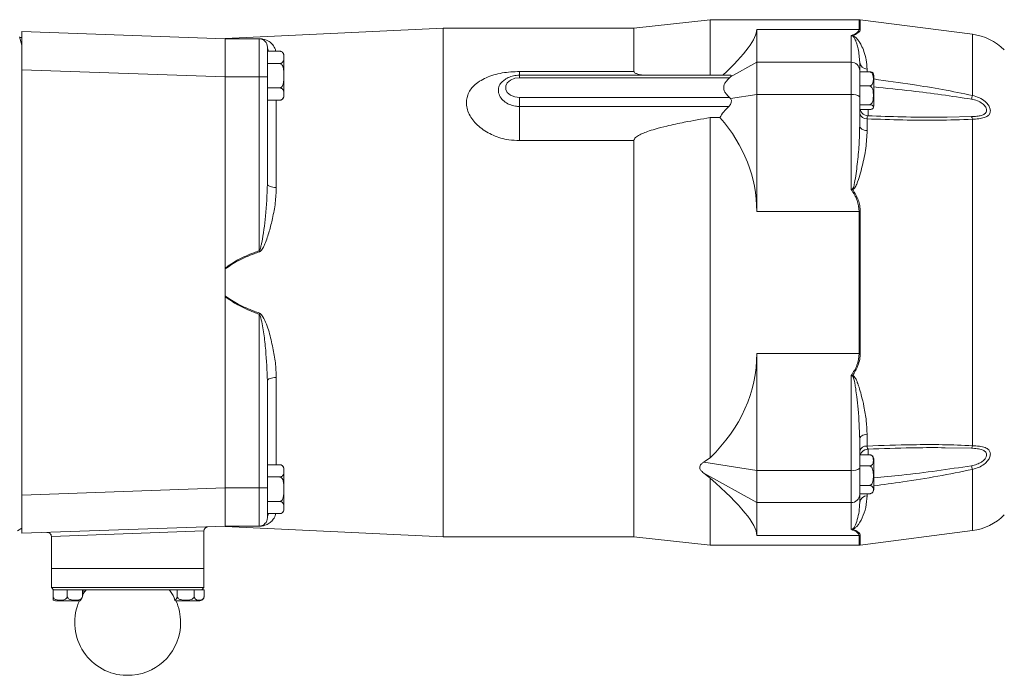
# Model space of a CAD drawing. Header units: millimetres. Extents: x 72 to 1173, y -128 to 1022.
# Tile 7 of 8: x 405 to 638, y 803 to 958. Entities that reach past the tile are written whole.
import ezdxf

# ---------------------------------------------------------------- set-up
doc = ezdxf.new("R2010")
doc.units = ezdxf.units.MM

msp = doc.modelspace()

# ---------------------------------------------------------------- linework, layer by layer
at = {"color": 7, "linetype": 'Continuous', "lineweight": 15}
for p, q in [((505.34, 955.59), (453.84, 953.18)), ((550.34, 955.59), (505.34, 955.59)), ((505.34, 955.59), (505.34, 835.59)), ((568.34, 957.59), (550.34, 955.59)), ((550.34, 955.59), (550.34, 945.38)), ((603.51, 957.59), (568.34, 957.59)), ((568.34, 957.59), (568.34, 944.49)), ((579.34, 955.29), (579.34, 947.55)), ((579.34, 955.29), (603.51, 955.29)), ((630.25, 954.16), (603.77, 957.57)), ((405.84, 951.58), (405.31, 953.57)), ((405.36, 953.38), (405.84, 953.38)), ((405.86, 954.77), (453.84, 953.09)), ((453.84, 953.1), (453.84, 953.18)), ((461.84, 953.09), (453.84, 953.09)), ((461.84, 944.09), (461.84, 953.09)), ((601.64, 947.55), (601.64, 953.83)), ((405.84, 951.58), (405.84, 837.59)), ((463.84, 951.09), (463.84, 944.09)), ((463.84, 950.15), (466.74, 950.15)), ((467.74, 944.38), (467.74, 949.15)), ((463.84, 947.27), (466.74, 947.27)), ((573.15, 944.11), (579.34, 947.55)), ((579.34, 947.55), (579.34, 939.93)), ((579.34, 947.55), (601.64, 947.55)), ((601.64, 939.93), (601.64, 947.55)), ((603.64, 947.54), (603.64, 945.62)), ((405.84, 945.77), (405.86, 945.77)), ((405.86, 945.77), (405.86, 845.41)), ((453.84, 944.1), (405.86, 945.77)), ((453.84, 944.09), (453.84, 944.1)), ((453.84, 898.97), (453.84, 944.09)), ((461.84, 944.09), (453.84, 944.09)), ((461.84, 903.08), (461.84, 944.09)), ((463.84, 944.09), (461.84, 944.09)), ((463.84, 944.09), (463.84, 918.8)), ((467.74, 939.61), (467.74, 944.38)), ((523.34, 945.38), (550.34, 945.38)), ((573.24, 944.49), (523.34, 944.49)), ((572.93, 943.9), (523.34, 943.9)), ((573.15, 944.11), (572.93, 943.9)), ((603.64, 945.62), (603.64, 945.28)), ((603.64, 941.96), (603.64, 945.28)), ((603.64, 945.28), (605.94, 945.28)), ((606.94, 937.23), (606.94, 944.46)), ((463.84, 941.49), (466.74, 941.49)), ((519.28, 942.98), (519.25, 942.94)), ((603.64, 941.96), (605.94, 941.96)), ((603.64, 940.93), (603.64, 941.96)), ((523.34, 937.12), (523.34, 939.2)), ((523.34, 939.2), (572.93, 939.2)), ((572.93, 939.2), (573.15, 938.96)), ((573.15, 938.96), (579.34, 939.93)), ((579.34, 939.93), (579.34, 912.33)), ((579.34, 939.93), (601.64, 939.93)), ((601.64, 917.52), (601.64, 939.93)), ((603.64, 940.93), (603.64, 939.39)), ((603.64, 939.39), (603.64, 932.56)), ((463.84, 938.61), (466.74, 938.61)), ((523.34, 929.07), (523.34, 937.12)), ((523.34, 937.12), (572.73, 937.12)), ((603.64, 937.52), (605.94, 937.52)), ((603.73, 936.41), (603.66, 936.72)), ((568.34, 934.5), (568.34, 854.24)), ((570.65, 934.5), (568.34, 934.5)), ((603.73, 936.41), (605.94, 936.41)), ((605.39, 934.19), (605.39, 931.41)), ((630.25, 934.11), (630.25, 857.07)), ((550.34, 929.07), (523.34, 929.07)), ((550.34, 929.07), (550.34, 835.59)), ((579.34, 912.33), (603.51, 912.33)), ((603.51, 878.85), (603.51, 912.33)), ((603.77, 912.33), (603.77, 878.85)), ((461.93, 902.83), (461.84, 903.08)), ((453.84, 898.97), (453.84, 898.78)), ((453.84, 892.4), (453.84, 898.78)), ((453.84, 892.4), (453.84, 892.22)), ((453.84, 847.09), (453.84, 892.22)), ((461.84, 888.1), (461.93, 888.35)), ((461.84, 847.09), (461.84, 888.1)), ((579.34, 878.85), (603.51, 878.85)), ((579.34, 878.85), (579.34, 851.25)), ((463.84, 872.38), (463.84, 847.09)), ((601.64, 851.25), (601.64, 873.66)), ((603.64, 858.62), (603.64, 851.79)), ((605.39, 859.77), (605.39, 856.99)), ((605.61, 856.28), (605.56, 856.28)), ((566.86, 853.2), (579.34, 851.25)), ((603.76, 854.94), (605.94, 854.94)), ((606.94, 846.72), (606.94, 853.95)), ((463.84, 852.57), (466.74, 852.57)), ((467.74, 846.8), (467.74, 851.57)), ((579.34, 851.25), (601.64, 851.25)), ((579.34, 851.25), (579.34, 843.63)), ((601.64, 843.63), (601.64, 851.25)), ((603.64, 852.29), (605.94, 852.29)), ((603.64, 851.79), (603.64, 849.84)), ((463.84, 849.69), (466.74, 849.69)), ((566.86, 850.57), (579.34, 843.63)), ((568.34, 849.39), (568.34, 833.59)), ((603.64, 847.69), (603.64, 849.84)), ((405.86, 845.41), (453.84, 847.09)), ((453.84, 847.09), (453.84, 847.09)), ((461.84, 847.09), (453.84, 847.09)), ((461.84, 838.09), (461.84, 847.09)), ((461.84, 847.09), (463.84, 847.09)), ((463.84, 847.09), (463.84, 840.09)), ((467.74, 842.03), (467.74, 846.8)), ((603.64, 847.69), (605.94, 847.69)), ((603.64, 845.73), (603.64, 847.69)), ((405.84, 845.41), (405.86, 845.41)), ((463.84, 843.91), (466.74, 843.91)), ((603.64, 845.76), (603.64, 845.56)), ((603.64, 845.73), (605.94, 845.73)), ((603.64, 845.56), (603.64, 843.64)), ((579.34, 843.63), (601.64, 843.63)), ((579.34, 843.63), (579.34, 835.89)), ((601.64, 837.35), (601.64, 843.63)), ((463.84, 841.03), (466.74, 841.03)), ((404.84, 837.01), (405.84, 837.59)), ((453.84, 838.09), (405.86, 836.42)), ((448.83, 828.09), (448.83, 836.95)), ((453.84, 838), (453.84, 838.09)), ((461.84, 838.09), (453.84, 838.09)), ((453.84, 838), (505.34, 835.59)), ((603.77, 833.61), (630.25, 837.02)), ((412.83, 835.62), (412.83, 828.09)), ((505.34, 835.59), (550.34, 835.59)), ((550.34, 835.59), (568.34, 833.59)), ((579.34, 835.89), (603.51, 835.89)), ((568.34, 833.59), (603.51, 833.59)), ((412.83, 828.09), (430.84, 828.09)), ((412.84, 828.09), (412.84, 823.59)), ((430.84, 828.09), (448.84, 828.09)), ((448.84, 823.59), (448.84, 828.09)), ((412.84, 823.59), (413.34, 823.09)), ((412.84, 823.59), (448.84, 823.59)), ((413.22, 823.09), (413.22, 821.49)), ((413.22, 823.09), (413.45, 823.09)), ((448.3, 823.09), (413.45, 823.09)), ((416.58, 823.09), (416.58, 821.49)), ((420.2, 823.09), (420.2, 821.51)), ((420.46, 823.09), (420.46, 822.31)), ((440.82, 823.09), (440.82, 822.87)), ((442.51, 823.09), (442.51, 821.49)), ((446.54, 823.09), (446.54, 821.49)), ((448.3, 823.09), (448.87, 823.09)), ((448.34, 823.09), (448.84, 823.59)), ((448.87, 823.09), (448.87, 821.49)), ((413.8, 820.49), (419.54, 820.49)), ((442.14, 820.49), (447.88, 820.49)), ((431.91, 802.89), (429.77, 802.89))]:
    msp.add_line(p, q, dxfattribs=at)
at = {"color": 8, "linetype": 'Continuous', "lineweight": 15}
for p, q in [((603.51, 955.29), (603.51, 957.59)), ((603.77, 957.57), (603.77, 955.27)), ((630.25, 954.16), (630.25, 939.71)), ((523.34, 945.38), (523.34, 944.49)), ((523.34, 944.49), (523.34, 943.9)), ((603.64, 945.37), (603.64, 945.28)), ((605.39, 945.92), (605.39, 945.28)), ((465.93, 938.61), (465.93, 918.03)), ((605.61, 936.41), (605.61, 934.88)), ((624.29, 934.62), (630.02, 934.71)), ((465.93, 873.15), (465.93, 852.57)), ((605.61, 856.37), (605.61, 854.94)), ((630.02, 856.48), (623.83, 856.59)), ((630.25, 851.47), (630.25, 837.02)), ((605.39, 845.73), (605.39, 845.26)), ((448.83, 836.95), (412.83, 835.62)), ((603.51, 833.59), (603.51, 835.89)), ((603.77, 835.91), (603.77, 833.61))]:
    msp.add_line(p, q, dxfattribs=at)
at = {"color": 7, "linetype": 'Continuous', "lineweight": 15, "flags": 128}
for points in [[(523.34, 943.9), (522.2, 943.76), (521.21, 943.35), (520.46, 942.73), (520.07, 941.96), (520.07, 941.14), (520.46, 940.38), (521.21, 939.75), (522.2, 939.35), (523.34, 939.2)], [(603.64, 932.56), (603.67, 932.35), (603.77, 932.15), (603.93, 931.96), (604.14, 931.79), (604.4, 931.65), (604.7, 931.54), (605.03, 931.46), (605.39, 931.41)], [(465.93, 918.03), (465.53, 918.03), (465.14, 918.07), (464.78, 918.14), (464.46, 918.24), (464.2, 918.36), (464, 918.49), (463.88, 918.64), (463.84, 918.8)], [(463.84, 872.38), (463.88, 872.54), (464, 872.69), (464.2, 872.82), (464.46, 872.94), (464.78, 873.04), (465.14, 873.11), (465.53, 873.15), (465.93, 873.15)], [(605.39, 859.77), (605.03, 859.73), (604.7, 859.64), (604.4, 859.53), (604.14, 859.39), (603.93, 859.22), (603.77, 859.03), (603.67, 858.83), (603.64, 858.62)]]:
    msp.add_lwpolyline(points, dxfattribs=at)
at = {"color": 7, "linetype": 'Continuous', "lineweight": 15}
for centre, radius, start, end in [((603.51, 955.59), 2, 82.6476, 90), ((603.51, 953.21), 2.08, 82.9193, 90.0008), ((405.84, 954.27), 0.5, 88, 90), ((461.84, 953.35), 0.26, 270.2599, 291.3536), ((461.84, 951.09), 2, 0, 90), ((601.65, 954.15), 0.497, 307.436, 315.5405), ((628.58, 941.26), 13, 45, 82.6476), ((466.74, 949.15), 1, 69.7629, 96.8568), ((466.74, 949.15), 1, 0, 53.9734), ((601.68, 945.58), 1.96, 1.105, 91.064), ((605.42, 947.71), 1.79, 185.4974, 268.8654), ((605.94, 944.46), 1, 0, 30.2819), ((466.74, 939.61), 1, 310.5547, 0), ((602.1, 937.67), 2.3, 48.1662, 101.6082), ((651.34, 933.9), 21.88, 164.6041, 166.9605), ((605.64, 936.93), 2, 180.0088, 267.8552), ((605.94, 937.23), 1, 329.6958, 0), ((605.24, 935.83), 1.65, 194.2021, 275.0038), ((628.42, 933.77), 1.85, 10.4646, 30.2311), ((609.78, 920.09), 8.18, 196.9873, 198.2066), ((603.51, 904.98), 7.36, 88.0089, 90.003), ((603.51, 886.2), 7.36, 269.997, 271.9911), ((609.78, 871.09), 8.18, 161.7934, 163.0127), ((605.24, 855.35), 1.65, 84.9962, 165.7979), ((605.64, 854.25), 2, 92.1092, 179.9886), ((628.42, 857.41), 1.85, 329.7689, 349.5354), ((605.94, 853.95), 1, 0, 53.3984), ((466.74, 851.57), 1, 69.7629, 96.8568), ((466.74, 851.57), 1, 0, 53.9734), ((602.1, 853.51), 2.3, 258.3918, 311.8338), ((651.34, 857.28), 21.88, 193.0395, 195.3959), ((605.94, 846.72), 1, 306.6051, 0), ((601.68, 845.6), 1.96, 268.936, 358.895), ((605.42, 843.47), 1.79, 91.1346, 174.5026), ((466.74, 842.03), 1, 310.5547, 0), ((461.84, 840.09), 2, 270, 0), ((628.58, 849.92), 13, 277.3524, 315), ((449.83, 836.95), 1, 92, 181.3402), ((461.84, 837.83), 0.26, 68.6464, 89.7401), ((601.65, 837.03), 0.497, 44.4595, 52.564), ((405.84, 836.91), 0.5, 270, 272), ((411.83, 835.62), 1, 0.0008, 92), ((603.51, 837.97), 2.08, 269.9992, 277.0807), ((603.51, 835.59), 2, 270, 277.3524), ((430.84, 815.34), 12.5, 141.6839, 147.0792), ((430.84, 815.34), 12.5, 35.767, 38.3161), ((413.8, 821.49), 1, 241.9931, 270), ((430.84, 815.34), 12.5, 155.6695, 265.0754), ((431.43, 815.61), 12.68, 152.2839, 154.9485), ((422.04, 821.42), 1.84, 156.949, 176.9845), ((434.54, 818.26), 7.8, 17.7974, 34.2498), ((430.84, 815.34), 12.5, 0, 24.3305), ((447.88, 821.49), 1, 270, 325.3202), ((430.84, 815.34), 12.5, 274.9246, 0)]:
    msp.add_arc(centre, radius, start, end, dxfattribs=at)
at = {"color": 8, "linetype": 'Continuous', "lineweight": 15}
for centre, start, end in [((465.58, 951.1), 180.177, 212.7338), ((465.58, 840.09), 147.2662, 179.823)]:
    msp.add_arc(centre, 1.74, start, end, dxfattribs=at)
at = {"color": 7, "linetype": 'Continuous', "lineweight": 15}
for centre, major_axis, ratio, start_param, end_param in [((471.95, 895.59), (107.15, 60.68), 0.118584, 5.827401, 6.216123), ((405.84, 945.76), (0.02, 9), 0.001936, 4.713543, 6.283121), ((569.9, 942.49), (3.46, 1.96), 0.118584, 5.863081, 6.48958), ((585.45, 934.09), (15.48, 3.44), 0.537274, 2.406715, 2.703692), ((569.9, 937.79), (3.44, 0.76), 0.537274, 5.548307, 6.517345), ((471.95, 895.59), (106.63, 23.71), 0.537274, 6.164302, 6.569372), ((471.95, 895.59), (106.63, -23.71), 0.537274, 5.945492, 6.402069), ((489.71, 892.82), (91.65, -20.06), 0.527501, 5.81784, 5.847817), ((489.71, 885.72), (92.05, -52.1), 0.116387, 0.616113, 0.64609), ((471.95, 895.59), (107.15, -60.68), 0.118584, 0.067062, 0.523639), ((405.84, 845.42), (-0.02, 9), 0.001936, 3.141656, 4.711235)]:
    msp.add_ellipse(centre, major_axis=major_axis, ratio=ratio, start_param=start_param, end_param=end_param, dxfattribs=at)
for points, knots in [([(601.64, 953.83), (602.15, 954.05), (603.19, 954.5), (603.4, 955.02), (603.51, 955.29)], [0, 0, 0, 0, 0.490448, 1, 1, 1, 1]), ([(603.77, 955.27), (603.74, 955.14), (603.69, 954.87), (603.17, 954.36), (602.46, 954.02), (602, 953.8)], [0, 0, 0, 0, 0.25293, 0.528885, 1, 1, 1, 1]), ([(405.84, 954.77), (405.84, 954.76), (405.84, 954.71), (405.84, 954.02), (405.84, 952.7), (405.84, 951.76), (405.84, 951.58)], [0, 0, 0, 0, 0.128614, 0.516612, 0.904556, 1, 1, 1, 1]), ([(453.84, 953.1), (454.86, 953.1), (457.02, 953.1), (459.84, 953.11), (461.53, 953.11), (461.93, 953.11)], [0, 0, 0, 0, 0.403957, 0.856829, 1, 1, 1, 1]), ([(601.95, 953.76), (601.86, 953.78), (601.75, 953.81), (601.65, 953.83), (601.64, 953.83)], [0, 0, 0, 0, 0.911132, 1, 1, 1, 1]), ([(601.64, 953.83), (601.65, 953.83), (601.77, 953.83), (601.89, 953.82), (602, 953.8)], [0, 0, 0, 0, 0.08915, 1, 1, 1, 1]), ([(603.64, 947.54), (603.56, 948.63), (603.45, 950.17), (603, 951.78), (602.73, 952.56), (602.52, 953.05), (602.36, 953.35), (602.22, 953.55), (602.11, 953.67), (602, 953.74), (601.96, 953.75), (601.95, 953.76)], [0, 0, 0, 0, 0.477144, 0.672178, 0.799628, 0.880582, 0.931242, 0.962636, 0.99169, 0.997627, 1, 1, 1, 1]), ([(602, 953.8), (602.06, 953.79), (602.29, 953.72), (602.53, 953.55), (602.82, 953.31), (603.14, 952.95), (603.56, 952.37), (604.11, 951.43), (604.71, 950), (605.26, 948.14), (605.34, 946.66), (605.39, 945.92)], [0, 0, 0, 0, 0.012321, 0.045601, 0.078428, 0.1298, 0.21053, 0.336503, 0.528533, 0.764348, 1, 1, 1, 1]), ([(466.74, 950.15), (466.8, 950.15), (466.92, 950.15), (467.11, 950.09), (467.33, 949.97), (467.64, 949.63), (467.71, 949.11), (467.72, 948.54), (467.68, 948.06), (467.57, 947.73), (467.36, 947.49), (467.19, 947.36), (466.98, 947.29), (466.83, 947.27), (466.75, 947.27), (466.74, 947.27)], [0, 0, 0, 0, 0.027004, 0.053916, 0.097821, 0.172861, 0.389445, 0.56982, 0.693608, 0.828822, 0.87999, 0.931471, 0.963511, 0.995831, 1, 1, 1, 1]), ([(466.74, 947.27), (466.74, 947.27), (466.81, 947.27), (466.94, 947.24), (467.14, 947.12), (467.37, 946.84), (467.72, 945.93), (467.71, 944.38), (467.72, 942.89), (467.4, 942), (467.21, 941.71), (466.99, 941.54), (466.84, 941.5), (466.75, 941.49), (466.74, 941.49)], [0, 0, 0, 0, 0.001241, 0.02809, 0.060573, 0.108158, 0.192694, 0.499968, 0.806634, 0.868117, 0.930106, 0.96202, 0.994205, 1, 1, 1, 1]), ([(523.34, 929.07), (522.5, 929.11), (520.36, 929.21), (517.07, 930.18), (513.91, 932.05), (512.01, 934.15), (511.12, 935.98), (510.69, 937.76), (510.94, 939.91), (512.2, 941.79), (513.84, 943.08), (515.44, 943.94), (517.26, 944.59), (519.86, 945.22), (521.96, 945.31), (523.34, 945.38)], [0, 0, 0, 0, 0.066521, 0.169689, 0.271247, 0.373004, 0.424973, 0.47693, 0.56877, 0.665684, 0.721877, 0.778097, 0.834395, 0.890712, 1, 1, 1, 1]), ([(523.34, 944.49), (523.09, 944.48), (522.39, 944.46), (521.28, 944.2), (520.16, 943.71), (519.59, 943.22), (519.34, 943.01)], [0, 0, 0, 0, 0.168851, 0.4639225, 0.764712, 1, 1, 1, 1]), ([(550.34, 945.38), (550.36, 945.32), (550.39, 945.17), (550.71, 944.94), (551.39, 944.68), (552.05, 944.56), (552.46, 944.49)], [0, 0, 0, 0, 0.117475, 0.26631, 0.54737, 1, 1, 1, 1]), ([(572.93, 939.2), (572.61, 939.51), (572.09, 940.02), (571.64, 940.83), (571.5, 941.55), (571.64, 942.28), (572.1, 943.09), (572.61, 943.59), (572.93, 943.9)], [0, 0, 0, 0, 0.220999, 0.360956, 0.500559, 0.63976, 0.779484, 1, 1, 1, 1]), ([(605.94, 945.28), (606, 945.28), (606.12, 945.27), (606.31, 945.19), (606.52, 945.03), (606.81, 944.57), (606.88, 943.83), (606.86, 943.07), (606.71, 942.52), (606.52, 942.22), (606.32, 942.06), (606.13, 941.98), (606, 941.97), (605.94, 941.96)], [0, 0, 0, 0, 0.032769, 0.065433, 0.117649, 0.205176, 0.449554, 0.679382, 0.796591, 0.879895, 0.928253, 0.966549, 1, 1, 1, 1]), ([(606.8, 944.97), (606.77, 945.02), (606.71, 945.1), (606.52, 945.2), (606.32, 945.25), (606.13, 945.28), (606, 945.28), (605.94, 945.28)], [0, 0, 0, 0, 0.353984, 0.618551, 0.772135, 0.893762, 1, 1, 1, 1]), ([(466.74, 941.49), (466.8, 941.49), (466.92, 941.48), (467.11, 941.43), (467.33, 941.31), (467.64, 940.97), (467.71, 940.45), (467.72, 939.88), (467.68, 939.4), (467.57, 939.07), (467.36, 938.83), (467.19, 938.7), (466.98, 938.63), (466.83, 938.61), (466.75, 938.61), (466.74, 938.61)], [0, 0, 0, 0, 0.027004, 0.053916, 0.097821, 0.172861, 0.389445, 0.56982, 0.693608, 0.828822, 0.87999, 0.931471, 0.963511, 0.995831, 1, 1, 1, 1]), ([(605.94, 941.96), (605.97, 941.96), (606.06, 941.95), (606.22, 941.9), (606.42, 941.74), (606.66, 941.38), (606.84, 940.69), (606.88, 939.74), (606.84, 938.84), (606.68, 938.18), (606.49, 937.82), (606.28, 937.63), (606.11, 937.54), (605.99, 937.53), (605.94, 937.52)], [0, 0, 0, 0, 0.0170596, 0.0484861, 0.0927355, 0.1612014, 0.2918945, 0.4999192, 0.7085527, 0.8126765, 0.8905287, 0.9359228, 0.9726011, 1, 1, 1, 1]), ([(630.25, 939.71), (630.8, 939.56), (631.91, 939.26), (633.24, 938.37), (634.1, 937.39), (634.4, 936.7), (634.51, 936.08), (634.43, 935.47), (633.91, 934.85), (632.99, 934.43), (631.75, 934.19), (630.75, 934.14), (630.25, 934.11)], [0, 0, 0, 0, 0.134868, 0.266579, 0.37262, 0.455985, 0.475057, 0.567381, 0.659772, 0.760662, 0.877403, 1, 1, 1, 1]), ([(605.94, 937.52), (606, 937.52), (606.12, 937.52), (606.31, 937.49), (606.52, 937.44), (606.81, 937.28), (606.88, 937.03), (606.86, 936.78), (606.71, 936.59), (606.52, 936.49), (606.32, 936.44), (606.13, 936.41), (606, 936.41), (605.94, 936.41)], [0, 0, 0, 0, 0.032769, 0.065433, 0.117649, 0.205176, 0.449554, 0.679382, 0.796591, 0.879895, 0.928253, 0.966549, 1, 1, 1, 1]), ([(630.02, 934.71), (630.45, 934.73), (631.28, 934.77), (632.33, 934.97), (633.11, 935.3), (633.54, 935.75), (633.62, 936.15), (633.58, 936.54), (633.47, 936.84), (633.15, 937.33), (632.54, 937.91), (631.41, 938.53), (630.49, 938.73), (630.02, 938.84)], [0, 0, 0, 0, 0.129016, 0.24864, 0.348402, 0.43666, 0.507007, 0.523433, 0.596969, 0.62034, 0.72404, 0.858219, 1, 1, 1, 1]), ([(568.34, 934.5), (566.3, 934.15), (562.87, 933.55), (558.54, 932.62), (555.64, 931.87), (553.7, 931.26), (552.3, 930.73), (551.35, 930.25), (550.73, 929.81), (550.45, 929.47), (550.35, 929.22), (550.34, 929.1), (550.34, 929.07)], [0, 0, 0, 0, 0.321674, 0.538972, 0.686264, 0.786634, 0.855593, 0.919938, 0.953727, 0.977455, 0.994202, 1, 1, 1, 1]), ([(605.56, 934.91), (605.57, 934.91), (605.58, 934.93), (605.6, 934.91), (605.61, 934.9)], [0, 0, 0, 0, 0.6459706, 1, 1, 1, 1]), ([(605.61, 934.9), (608.28, 934.82), (613.69, 934.66), (619.92, 934.54), (623.47, 934.6), (624.29, 934.62)], [0, 0, 0, 0, 0.428083, 0.867675, 1, 1, 1, 1]), ([(601.95, 917.7), (601.97, 917.72), (602, 917.74), (602.07, 917.84), (602.26, 918.26), (602.65, 920.19), (603.09, 923.56), (603.53, 928.08), (603.61, 931.06), (603.64, 932.56)], [0, 0, 0, 0, 0.005043, 0.007478, 0.023608, 0.094877, 0.391244, 0.695067, 1, 1, 1, 1]), ([(630.25, 934.11), (627.53, 934.01), (622.08, 933.8), (613.78, 933.9), (608.2, 934.09), (605.39, 934.19)], [0, 0, 0, 0, 0.33015, 0.661282, 1, 1, 1, 1]), ([(605.39, 931.41), (605.32, 930.04), (605.19, 927.3), (604.28, 923.07), (603.42, 919.83), (602.58, 918.03), (602.21, 917.62), (602.06, 917.56), (602, 917.53)], [0, 0, 0, 0, 0.300359, 0.60104, 0.894924, 0.96937, 0.988752, 1, 1, 1, 1]), ([(463.84, 918.8), (463.73, 916.27), (463.53, 911.68), (462.87, 906.78), (462.34, 904.3), (462.17, 903.71), (462.04, 903.34), (461.91, 903.14), (461.86, 903.09), (461.84, 903.08)], [0, 0, 0, 0, 0.480944, 0.872197, 0.923217, 0.955638, 0.986843, 0.996548, 1, 1, 1, 1]), ([(465.93, 918.03), (465.88, 916.81), (465.77, 914.38), (465.09, 910.91), (464.31, 907.65), (463.55, 905.39), (462.92, 904), (462.58, 903.42), (462.3, 903.06), (462.06, 902.88), (461.96, 902.84), (461.93, 902.83)], [0, 0, 0, 0, 0.236808, 0.473942, 0.666945, 0.859607, 0.911529, 0.945666, 0.98136, 0.994572, 1, 1, 1, 1]), ([(601.64, 917.52), (601.65, 917.53), (601.75, 917.59), (601.86, 917.65), (601.95, 917.7)], [0, 0, 0, 0, 0.088868, 1, 1, 1, 1]), ([(602, 917.53), (601.89, 917.53), (601.77, 917.53), (601.65, 917.52), (601.64, 917.52)], [0, 0, 0, 0, 0.91085, 1, 1, 1, 1]), ([(603.51, 912.33), (603.42, 913.22), (603.22, 915.09), (602.19, 916.68), (601.64, 917.52)], [0, 0, 0, 0, 0.473733, 1, 1, 1, 1]), ([(602, 917.53), (602.49, 916.71), (603.2, 915.51), (603.69, 913.71), (603.74, 912.8), (603.77, 912.33)], [0, 0, 0, 0, 0.50829, 0.747021, 1, 1, 1, 1]), ([(453.84, 898.97), (454.83, 899.64), (456.95, 901.11), (459.74, 902.28), (461.43, 902.92), (461.84, 903.08)], [0, 0, 0, 0, 0.397092, 0.85533, 1, 1, 1, 1]), ([(461.93, 902.83), (461.53, 902.68), (459.84, 902.05), (457.02, 900.91), (454.86, 899.46), (453.84, 898.78)], [0, 0, 0, 0, 0.143171, 0.596043, 1, 1, 1, 1]), ([(453.84, 892.4), (454.86, 891.72), (457.02, 890.27), (459.84, 889.13), (461.53, 888.5), (461.93, 888.35)], [0, 0, 0, 0, 0.403957, 0.856829, 1, 1, 1, 1]), ([(461.84, 888.1), (461.43, 888.26), (459.74, 888.91), (456.95, 890.08), (454.83, 891.54), (453.84, 892.22)], [0, 0, 0, 0, 0.14467, 0.602908, 1, 1, 1, 1]), ([(461.84, 888.1), (461.88, 888.06), (461.99, 887.95), (462.11, 887.64), (462.58, 886.15), (463.03, 883.44), (463.57, 878.48), (463.74, 874.8), (463.84, 872.38)], [0, 0, 0, 0, 0.009856, 0.029106, 0.061976, 0.301348, 0.541414, 1, 1, 1, 1]), ([(461.93, 888.35), (462.01, 888.32), (462.19, 888.22), (462.47, 887.92), (463.34, 886.56), (464.29, 883.9), (465.09, 880.23), (465.79, 876.63), (465.89, 874.31), (465.93, 873.15)], [0, 0, 0, 0, 0.014391, 0.037544, 0.073085, 0.309433, 0.547928, 0.774106, 1, 1, 1, 1]), ([(601.64, 873.66), (602.15, 874.44), (603.19, 876.03), (603.4, 877.89), (603.51, 878.85)], [0, 0, 0, 0, 0.490448, 1, 1, 1, 1]), ([(603.77, 878.85), (603.74, 878.38), (603.69, 877.41), (603.17, 875.61), (602.46, 874.4), (602, 873.65)], [0, 0, 0, 0, 0.2529304, 0.528885, 1, 1, 1, 1]), ([(601.64, 873.66), (601.65, 873.66), (601.77, 873.65), (601.89, 873.65), (602, 873.65)], [0, 0, 0, 0, 0.08915, 1, 1, 1, 1]), ([(601.95, 873.48), (601.86, 873.53), (601.75, 873.59), (601.65, 873.65), (601.64, 873.66)], [0, 0, 0, 0, 0.911132, 1, 1, 1, 1]), ([(603.64, 858.62), (603.56, 860.97), (603.45, 864.27), (603, 868.27), (602.73, 870.3), (602.52, 871.6), (602.36, 872.42), (602.22, 872.97), (602.11, 873.29), (602, 873.45), (601.96, 873.47), (601.95, 873.48)], [0, 0, 0, 0, 0.477144, 0.672178, 0.799628, 0.880582, 0.931242, 0.962636, 0.99169, 0.997627, 1, 1, 1, 1]), ([(602, 873.65), (602.06, 873.62), (602.29, 873.53), (602.53, 873.18), (602.82, 872.66), (603.14, 871.88), (603.56, 870.65), (604.11, 868.74), (604.71, 866.1), (605.26, 862.98), (605.34, 860.84), (605.39, 859.77)], [0, 0, 0, 0, 0.012321, 0.045601, 0.078428, 0.1298, 0.21053, 0.336503, 0.528533, 0.764348, 1, 1, 1, 1]), ([(605.39, 856.99), (608.97, 857.11), (614.92, 857.31), (623.22, 857.35), (627.9, 857.17), (630.25, 857.07)], [0, 0, 0, 0, 0.430573, 0.715044, 1, 1, 1, 1]), ([(623.83, 856.59), (623.55, 856.59), (620.91, 856.64), (614.84, 856.55), (609.04, 856.38), (605.61, 856.28)], [0, 0, 0, 0, 0.046804, 0.435402, 1, 1, 1, 1]), ([(630.02, 852.34), (630.45, 852.44), (631.28, 852.62), (632.33, 853.14), (633.11, 853.78), (633.54, 854.43), (633.62, 854.87), (633.58, 855.25), (633.47, 855.49), (633.15, 855.83), (632.54, 856.16), (631.41, 856.4), (630.49, 856.45), (630.02, 856.48)], [0, 0, 0, 0, 0.129016, 0.24864, 0.348402, 0.43666, 0.507007, 0.523433, 0.596969, 0.62034, 0.72404, 0.858219, 1, 1, 1, 1]), ([(630.25, 857.07), (630.8, 857.04), (631.91, 856.98), (633.24, 856.68), (634.1, 856.17), (634.4, 855.67), (634.51, 855.12), (634.43, 854.46), (633.91, 853.52), (632.99, 852.62), (631.75, 851.87), (630.75, 851.61), (630.25, 851.47)], [0, 0, 0, 0, 0.134868, 0.266579, 0.37262, 0.455985, 0.475057, 0.567381, 0.659772, 0.760662, 0.877403, 1, 1, 1, 1]), ([(566.86, 850.57), (566.71, 850.69), (566.38, 850.97), (566.01, 851.4), (565.84, 851.87), (565.93, 852.33), (566.29, 852.79), (566.66, 853.06), (566.86, 853.2)], [0, 0, 0, 0, 0.1522598, 0.3404754, 0.4758005, 0.6117812, 0.7920146, 1, 1, 1, 1]), ([(605.94, 854.94), (605.97, 854.94), (606.06, 854.93), (606.22, 854.9), (606.42, 854.8), (606.66, 854.59), (606.84, 854.18), (606.88, 853.61), (606.84, 853.07), (606.68, 852.68), (606.49, 852.47), (606.28, 852.35), (606.11, 852.3), (605.99, 852.29), (605.94, 852.29)], [0, 0, 0, 0, 0.01706, 0.048486, 0.092735, 0.161201, 0.291895, 0.499919, 0.708553, 0.812676, 0.890529, 0.935923, 0.972601, 1, 1, 1, 1]), ([(606.53, 854.75), (606.51, 854.77), (606.46, 854.82), (606.32, 854.88), (606.13, 854.93), (606, 854.93), (605.94, 854.94)], [0, 0, 0, 0, 0.168856, 0.503501, 0.768517, 1, 1, 1, 1]), ([(466.74, 852.57), (466.8, 852.57), (466.92, 852.56), (467.11, 852.51), (467.33, 852.39), (467.64, 852.05), (467.71, 851.53), (467.72, 850.96), (467.68, 850.48), (467.57, 850.14), (467.36, 849.91), (467.19, 849.78), (466.98, 849.71), (466.83, 849.69), (466.75, 849.69), (466.74, 849.69)], [0, 0, 0, 0, 0.027004, 0.053916, 0.097821, 0.172861, 0.389445, 0.56982, 0.693608, 0.828822, 0.87999, 0.931471, 0.963511, 0.995831, 1, 1, 1, 1]), ([(605.94, 852.29), (606, 852.28), (606.12, 852.27), (606.31, 852.16), (606.52, 851.94), (606.81, 851.3), (606.88, 850.28), (606.86, 849.22), (606.71, 848.47), (606.52, 848.05), (606.32, 847.83), (606.13, 847.71), (606, 847.69), (605.94, 847.69)], [0, 0, 0, 0, 0.032769, 0.065433, 0.117649, 0.205176, 0.449554, 0.679382, 0.796591, 0.879895, 0.928253, 0.966549, 1, 1, 1, 1]), ([(466.74, 849.69), (466.74, 849.69), (466.81, 849.69), (466.94, 849.66), (467.14, 849.54), (467.37, 849.25), (467.72, 848.35), (467.71, 846.8), (467.72, 845.3), (467.4, 844.42), (467.21, 844.13), (466.99, 843.96), (466.84, 843.92), (466.75, 843.91), (466.74, 843.91)], [0, 0, 0, 0, 0.001241, 0.02809, 0.060573, 0.108158, 0.192694, 0.499968, 0.806634, 0.868117, 0.930106, 0.96202, 0.994205, 1, 1, 1, 1]), ([(605.94, 847.69), (606, 847.69), (606.12, 847.68), (606.31, 847.63), (606.52, 847.54), (606.81, 847.27), (606.88, 846.84), (606.86, 846.39), (606.71, 846.06), (606.52, 845.89), (606.32, 845.79), (606.13, 845.74), (606, 845.74), (605.94, 845.73)], [0, 0, 0, 0, 0.032769, 0.065433, 0.117649, 0.205176, 0.449554, 0.679382, 0.796591, 0.879895, 0.928253, 0.966549, 1, 1, 1, 1]), ([(466.74, 843.91), (466.8, 843.91), (466.92, 843.9), (467.11, 843.85), (467.33, 843.73), (467.64, 843.39), (467.71, 842.87), (467.72, 842.3), (467.68, 841.82), (467.57, 841.48), (467.36, 841.24), (467.19, 841.12), (466.98, 841.05), (466.83, 841.03), (466.75, 841.03), (466.74, 841.03)], [0, 0, 0, 0, 0.0270041, 0.0539164, 0.0978205, 0.1728614, 0.3894446, 0.5698201, 0.6936079, 0.8288225, 0.8799901, 0.9314708, 0.9635112, 0.9958312, 1, 1, 1, 1]), ([(605.39, 845.26), (605.32, 844.32), (605.19, 842.45), (604.28, 840.04), (603.42, 838.47), (602.58, 837.65), (602.21, 837.44), (602.06, 837.39), (602, 837.38)], [0, 0, 0, 0, 0.300359, 0.60104, 0.894924, 0.96937, 0.988752, 1, 1, 1, 1]), ([(601.95, 837.42), (601.97, 837.43), (602, 837.44), (602.07, 837.49), (602.26, 837.65), (602.65, 838.35), (603.09, 839.64), (603.53, 841.53), (603.61, 842.94), (603.64, 843.64)], [0, 0, 0, 0, 0.005043, 0.007478, 0.023608, 0.094877, 0.391244, 0.695067, 1, 1, 1, 1]), ([(405.84, 837.59), (405.84, 837.49), (405.84, 836.9), (405.84, 836.47), (405.84, 836.43), (405.84, 836.41)], [0, 0, 0, 0, 0.131444, 0.785575, 1, 1, 1, 1]), ([(461.93, 838.07), (461.53, 838.07), (459.84, 838.08), (457.02, 838.08), (454.86, 838.08), (453.84, 838.09)], [0, 0, 0, 0, 0.143171, 0.596043, 1, 1, 1, 1]), ([(601.64, 837.35), (601.65, 837.35), (601.75, 837.37), (601.86, 837.4), (601.95, 837.42)], [0, 0, 0, 0, 0.088868, 1, 1, 1, 1]), ([(602, 837.38), (601.89, 837.37), (601.77, 837.35), (601.65, 837.35), (601.64, 837.35)], [0, 0, 0, 0, 0.91085, 1, 1, 1, 1]), ([(603.51, 835.89), (603.42, 836.14), (603.22, 836.67), (602.19, 837.11), (601.64, 837.35)], [0, 0, 0, 0, 0.473733, 1, 1, 1, 1]), ([(602, 837.38), (602.49, 837.15), (603.2, 836.8), (603.69, 836.3), (603.74, 836.04), (603.77, 835.91)], [0, 0, 0, 0, 0.50829, 0.747021, 1, 1, 1, 1]), ([(413.22, 821.49), (413.22, 821.45), (413.22, 821.35), (413.22, 821.18), (413.24, 820.98), (413.26, 820.75), (413.3, 820.63), (413.32, 820.62), (413.33, 820.61)], [0, 0, 0, 0, 0.056573, 0.134612, 0.249035, 0.428495, 0.778679, 1, 1, 1, 1]), ([(416.58, 821.49), (416.58, 821.43), (416.57, 821.31), (416.48, 821.13), (416.29, 820.92), (415.79, 820.65), (414.96, 820.58), (414.15, 820.62), (413.63, 820.85), (413.41, 821.01), (413.28, 821.21), (413.22, 821.36), (413.22, 821.46), (413.22, 821.49)], [0, 0, 0, 0, 0.036722, 0.073333, 0.130993, 0.226154, 0.478374, 0.751751, 0.823443, 0.895559, 0.941082, 0.979889, 1, 1, 1, 1]), ([(419.94, 820.98), (419.94, 820.98), (419.82, 820.88), (419.35, 820.65), (418.46, 820.58), (417.59, 820.62), (417.02, 820.85), (416.79, 821.01), (416.65, 821.21), (416.59, 821.36), (416.58, 821.46), (416.58, 821.49)], [0, 0, 0, 0, 0.005557, 0.114453, 0.403081, 0.715918, 0.797958, 0.880483, 0.932577, 0.976986, 1, 1, 1, 1]), ([(419.94, 820.98), (419.91, 820.92), (419.84, 820.8), (419.73, 820.65), (419.62, 820.52), (419.56, 820.49), (419.54, 820.49), (419.54, 820.49)], [0, 0, 0, 0, 0.172743, 0.347509, 0.57672, 0.928513, 1, 1, 1, 1]), ([(442.51, 821.49), (442.51, 821.43), (442.51, 821.31), (442.46, 821.13), (442.37, 820.92), (442.19, 820.73), (442.05, 820.67), (441.96, 820.64)], [0, 0, 0, 0, 0.104055, 0.2077952, 0.3711785, 0.6408211, 1, 1, 1, 1]), ([(442.14, 820.49), (442.13, 820.49), (442.1, 820.5), (442.03, 820.56), (441.98, 820.63), (441.96, 820.64)], [0, 0, 0, 0, 0.424815, 0.851906, 1, 1, 1, 1]), ([(446.54, 821.49), (446.53, 821.43), (446.52, 821.31), (446.42, 821.13), (446.19, 820.92), (445.59, 820.65), (444.6, 820.58), (443.63, 820.62), (443.01, 820.85), (442.75, 821.01), (442.59, 821.21), (442.52, 821.36), (442.52, 821.46), (442.51, 821.49)], [0, 0, 0, 0, 0.036722, 0.073333, 0.130993, 0.226154, 0.478374, 0.751751, 0.823443, 0.895559, 0.941082, 0.979889, 1, 1, 1, 1]), ([(448.87, 821.49), (448.86, 821.45), (448.86, 821.35), (448.82, 821.18), (448.71, 820.98), (448.47, 820.75), (448.12, 820.63), (447.64, 820.59), (447.22, 820.63), (446.87, 820.81), (446.68, 821), (446.57, 821.23), (446.54, 821.38), (446.54, 821.47), (446.54, 821.49)], [0, 0, 0, 0, 0.025631, 0.060989, 0.112831, 0.194139, 0.352797, 0.500081, 0.715538, 0.807202, 0.899754, 0.94366, 0.98793, 1, 1, 1, 1]), ([(448.7, 820.93), (448.73, 820.96), (448.78, 821.04), (448.84, 821.21), (448.86, 821.36), (448.87, 821.46), (448.87, 821.49)], [0, 0, 0, 0, 0.309874, 0.610681, 0.867113, 1, 1, 1, 1])]:
    msp.add_open_spline(points, degree=3, knots=knots, dxfattribs=at)
for points in [[(453.84, 944.1), (453.84, 945.27), (453.84, 947.63), (453.84, 950.6), (453.84, 952.68), (453.84, 952.95), (453.84, 953.09)], [(453.84, 838.09), (453.84, 838.23), (453.84, 838.5), (453.84, 840.58), (453.84, 843.55), (453.84, 845.91), (453.84, 847.09)]]:
    msp.add_open_spline(points, degree=3, dxfattribs=at)
at = {"color": 8, "linetype": 'Continuous', "lineweight": 15}
for points, knots in [([(461.93, 953.11), (462.01, 953.11), (462.19, 953.1), (462.47, 953.08), (463.34, 952.93), (464.3, 952.52), (465.07, 951.67), (465.67, 950.88), (465.75, 950.29), (465.77, 950.15)], [0, 0, 0, 0, 0.017048, 0.044476, 0.086579, 0.366567, 0.649098, 0.917038, 1, 1, 1, 1]), ([(519.31, 942.94), (519.23, 942.89), (518.79, 942.57), (518.42, 941.75), (518.27, 940.59), (518.69, 939.38), (519.61, 938.32), (520.88, 937.56), (522.18, 937.17), (523.02, 937.13), (523.34, 937.12)], [0, 0, 0, 0, 0.030086, 0.177514, 0.32085, 0.480709, 0.631102, 0.773386, 0.912069, 1, 1, 1, 1]), ([(606.94, 943.6), (610, 943.17), (615.43, 942.42), (623.22, 941.15), (627.9, 940.19), (630.25, 939.71)], [0, 0, 0, 0, 0.3926958, 0.6960894, 1, 1, 1, 1]), ([(630.02, 938.84), (627.68, 939.2), (622.98, 939.92), (615.28, 940.87), (609.93, 941.42), (606.94, 941.73)], [0, 0, 0, 0, 0.3060081, 0.6124603, 1, 1, 1, 1]), ([(605.39, 934.19), (605.4, 934.35), (605.43, 934.67), (605.49, 934.91), (605.54, 934.91), (605.56, 934.91)], [0, 0, 0, 0, 0.370984, 0.745281, 1, 1, 1, 1]), ([(605.56, 856.28), (605.55, 856.27), (605.5, 856.25), (605.44, 856.47), (605.4, 856.77), (605.39, 856.97), (605.39, 856.99)], [0, 0, 0, 0, 0.18825, 0.569231, 0.944503, 1, 1, 1, 1]), ([(606.94, 849.45), (609.17, 849.68), (614.13, 850.19), (621.84, 851.1), (627.3, 851.93), (630.02, 852.34)], [0, 0, 0, 0, 0.288526, 0.644059, 1, 1, 1, 1]), ([(630.25, 851.47), (627.53, 850.92), (622.08, 849.82), (614.29, 848.59), (609.24, 847.89), (606.94, 847.58)], [0, 0, 0, 0, 0.352105, 0.705257, 1, 1, 1, 1]), ([(465.77, 841.03), (465.74, 840.87), (465.65, 840.24), (465.08, 839.5), (464.31, 838.75), (463.55, 838.37), (462.92, 838.18), (462.58, 838.12), (462.3, 838.08), (462.06, 838.07), (461.96, 838.07), (461.93, 838.07)], [0, 0, 0, 0, 0.095094, 0.376261, 0.605101, 0.833538, 0.895101, 0.935577, 0.977899, 0.993564, 1, 1, 1, 1])]:
    msp.add_open_spline(points, degree=3, knots=knots, dxfattribs=at)

doc.saveas('drawing.dxf')
